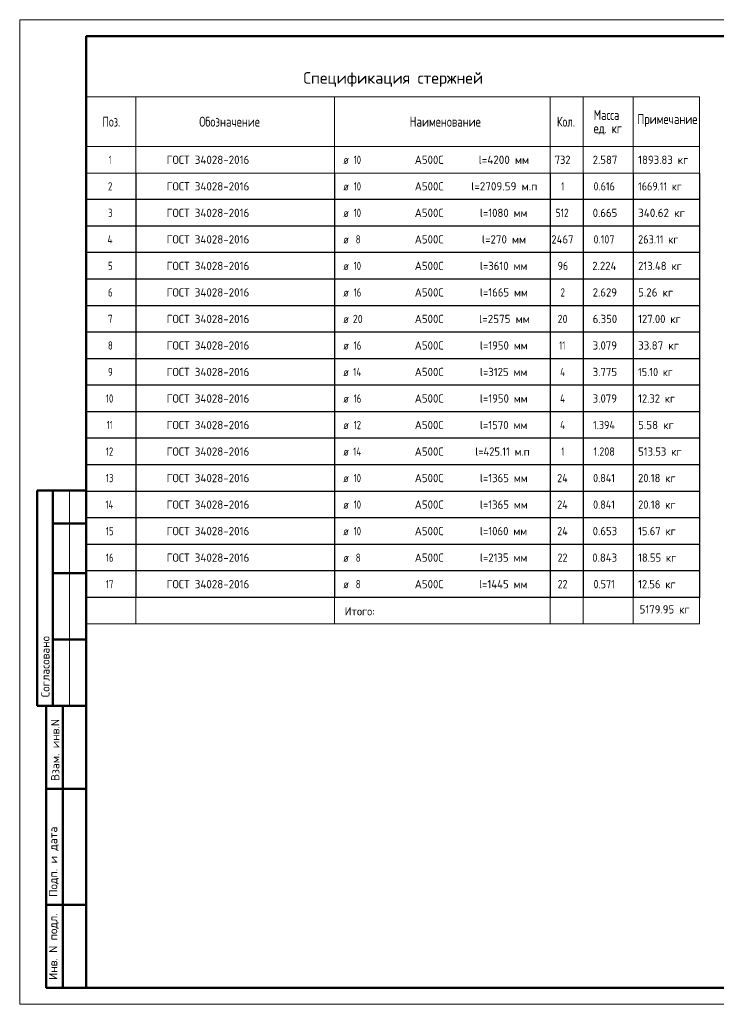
# Model space of a CAD drawing. Header units: millimetres. Extents: x -49773 to 2322955, y -3321 to 58485.
# Tile 101 of 256: x 450293 to 471304, y -1268 to 28432. Entities that reach past the tile are written whole.
import ezdxf

# ---------------------------------------------------------------- set-up
doc = ezdxf.new("R2010")
doc.units = ezdxf.units.MM
doc.layers.add('Standard', color=7, linetype='Continuous', lineweight=25)
doc.styles.add('ISOCPEUR', font='txt')

msp = doc.modelspace()

# ---------------------------------------------------------------- linework, layer by layer
at = {"layer": 'Standard', "color": 7, "linetype": 'Continuous', "lineweight": 13, "transparency": 33554687}
for p, q in [((470793.2, 26105), (452293.2, 26105)), ((452293.2, 26105), (452293.2, 24605)), ((453793.2, 26105), (453793.2, 24605)), ((459793.2, 26105), (459793.2, 24605)), ((466293.2, 26105), (466293.2, 24605)), ((467293.2, 26105), (467293.2, 24605)), ((468793.2, 26105), (468793.2, 24605)), ((470793.2, 26105), (470793.2, 24605)), ((470793.2, 24605), (452293.2, 24605)), ((452293.2, 24605), (452293.2, 23805)), ((453793.2, 24605), (453793.2, 23805)), ((459793.2, 24605), (459793.2, 23805)), ((466293.2, 24605), (466293.2, 23805)), ((467293.2, 24605), (467293.2, 23805)), ((468793.2, 24605), (468793.2, 23805)), ((470793.2, 24605), (470793.2, 23805)), ((470793.2, 23805), (452293.2, 23805)), ((451793.2, 14231.7), (451793.2, 7731.7)), ((452293.2, 11005), (452293.2, 10205)), ((452293.2, 11005), (470793.2, 11005)), ((453793.2, 11005), (453793.2, 10205)), ((459793.2, 11005), (459793.2, 10205)), ((466293.2, 11005), (466293.2, 10205)), ((467293.2, 11005), (467293.2, 10205)), ((468793.2, 11005), (468793.2, 10205)), ((470793.2, 10205), (470793.2, 11005)), ((452293.2, 10205), (470793.2, 10205))]:
    msp.add_line(p, q, dxfattribs=at)
at = {"layer": 'Standard', "color": 7, "linetype": 'Continuous', "lineweight": 25, "transparency": 33554687}
for p, q in [((452293.2, 23805), (452293.2, 23005)), ((453793.2, 23805), (453793.2, 23005)), ((459793.2, 23805), (459793.2, 23005)), ((466293.2, 23805), (466293.2, 23005)), ((467293.2, 23805), (467293.2, 23005)), ((468793.2, 23805), (468793.2, 23005)), ((470793.2, 23805), (470793.2, 23005)), ((470793.2, 23005), (452293.2, 23005)), ((452293.2, 23005), (452293.2, 22205)), ((453793.2, 23005), (453793.2, 22205)), ((459793.2, 23005), (459793.2, 22205)), ((466293.2, 23005), (466293.2, 22205)), ((467293.2, 23005), (467293.2, 22205)), ((468793.2, 23005), (468793.2, 22205)), ((470793.2, 23005), (470793.2, 22205)), ((470793.2, 22205), (452293.2, 22205)), ((452293.2, 22205), (452293.2, 21405)), ((453793.2, 22205), (453793.2, 21405)), ((459793.2, 22205), (459793.2, 21405)), ((466293.2, 22205), (466293.2, 21405)), ((467293.2, 22205), (467293.2, 21405)), ((468793.2, 22205), (468793.2, 21405)), ((470793.2, 22205), (470793.2, 21405)), ((470793.2, 21405), (452293.2, 21405)), ((452293.2, 21405), (452293.2, 20605)), ((453793.2, 21405), (453793.2, 20605)), ((459793.2, 21405), (459793.2, 20605)), ((466293.2, 21405), (466293.2, 20605)), ((467293.2, 21405), (467293.2, 20605)), ((468793.2, 21405), (468793.2, 20605)), ((470793.2, 21405), (470793.2, 20605)), ((470793.2, 20605), (452293.2, 20605)), ((452293.2, 20605), (452293.2, 19805)), ((453793.2, 20605), (453793.2, 19805)), ((459793.2, 20605), (459793.2, 19805)), ((466293.2, 20605), (466293.2, 19805)), ((467293.2, 20605), (467293.2, 19805)), ((468793.2, 20605), (468793.2, 19805)), ((470793.2, 20605), (470793.2, 19805)), ((470793.2, 19805), (452293.2, 19805)), ((452293.2, 19805), (452293.2, 19005)), ((453793.2, 19805), (453793.2, 19005)), ((459793.2, 19805), (459793.2, 19005)), ((466293.2, 19805), (466293.2, 19005)), ((467293.2, 19805), (467293.2, 19005)), ((468793.2, 19805), (468793.2, 19005)), ((470793.2, 19805), (470793.2, 19005)), ((470793.2, 19005), (452293.2, 19005)), ((452293.2, 19005), (452293.2, 18205)), ((453793.2, 19005), (453793.2, 18205)), ((459793.2, 19005), (459793.2, 18205)), ((466293.2, 19005), (466293.2, 18205)), ((467293.2, 19005), (467293.2, 18205)), ((468793.2, 19005), (468793.2, 18205)), ((470793.2, 19005), (470793.2, 18205)), ((470793.2, 18205), (452293.2, 18205)), ((452293.2, 18205), (452293.2, 17405)), ((453793.2, 18205), (453793.2, 17405)), ((459793.2, 18205), (459793.2, 17405)), ((466293.2, 18205), (466293.2, 17405)), ((467293.2, 18205), (467293.2, 17405)), ((468793.2, 18205), (468793.2, 17405)), ((470793.2, 18205), (470793.2, 17405)), ((470793.2, 17405), (452293.2, 17405)), ((452293.2, 17405), (452293.2, 16605)), ((453793.2, 17405), (453793.2, 16605)), ((459793.2, 17405), (459793.2, 16605)), ((466293.2, 17405), (466293.2, 16605)), ((467293.2, 17405), (467293.2, 16605)), ((468793.2, 17405), (468793.2, 16605)), ((470793.2, 17405), (470793.2, 16605)), ((470793.2, 16605), (452293.2, 16605)), ((452293.2, 16605), (452293.2, 15805)), ((453793.2, 16605), (453793.2, 15805)), ((459793.2, 16605), (459793.2, 15805)), ((466293.2, 16605), (466293.2, 15805)), ((467293.2, 16605), (467293.2, 15805)), ((468793.2, 16605), (468793.2, 15805)), ((470793.2, 16605), (470793.2, 15805)), ((470793.2, 15805), (452293.2, 15805)), ((452293.2, 15805), (452293.2, 15005)), ((453793.2, 15805), (453793.2, 15005)), ((459793.2, 15805), (459793.2, 15005)), ((466293.2, 15805), (466293.2, 15005)), ((467293.2, 15805), (467293.2, 15005)), ((468793.2, 15805), (468793.2, 15005)), ((470793.2, 15805), (470793.2, 15005)), ((470793.2, 15005), (452293.2, 15005)), ((452293.2, 15005), (452293.2, 14205)), ((453793.2, 15005), (453793.2, 14205)), ((459793.2, 15005), (459793.2, 14205)), ((466293.2, 15005), (466293.2, 14205)), ((467293.2, 15005), (467293.2, 14205)), ((468793.2, 15005), (468793.2, 14205)), ((470793.2, 15005), (470793.2, 14205)), ((470793.2, 14205), (452293.2, 14205)), ((452293.2, 14205), (452293.2, 13405)), ((453793.2, 14205), (453793.2, 13405)), ((459793.2, 14205), (459793.2, 13405)), ((466293.2, 14205), (466293.2, 13405)), ((467293.2, 14205), (467293.2, 13405)), ((468793.2, 14205), (468793.2, 13405)), ((470793.2, 14205), (470793.2, 13405)), ((470793.2, 13405), (452293.2, 13405)), ((452293.2, 13405), (452293.2, 12605)), ((453793.2, 13405), (453793.2, 12605)), ((459793.2, 13405), (459793.2, 12605)), ((466293.2, 13405), (466293.2, 12605)), ((467293.2, 13405), (467293.2, 12605)), ((468793.2, 13405), (468793.2, 12605)), ((470793.2, 13405), (470793.2, 12605)), ((470793.2, 12605), (452293.2, 12605)), ((452293.2, 12605), (452293.2, 11805)), ((453793.2, 12605), (453793.2, 11805)), ((459793.2, 12605), (459793.2, 11805)), ((466293.2, 12605), (466293.2, 11805)), ((467293.2, 12605), (467293.2, 11805)), ((468793.2, 12605), (468793.2, 11805)), ((470793.2, 12605), (470793.2, 11805)), ((470793.2, 11805), (452293.2, 11805)), ((452293.2, 11805), (452293.2, 11005)), ((453793.2, 11805), (453793.2, 11005)), ((459793.2, 11805), (459793.2, 11005)), ((466293.2, 11805), (466293.2, 11005)), ((467293.2, 11805), (467293.2, 11005)), ((468793.2, 11805), (468793.2, 11005)), ((470793.2, 11805), (470793.2, 11005)), ((470793.2, 11005), (452293.2, 11005))]:
    msp.add_line(p, q, dxfattribs=at)
at = {"layer": 'Standard', "color": 7, "linetype": 'Continuous', "lineweight": 50, "transparency": 33554687}
for p, q in [((452293.2, 14231.7), (450820, 14231.7)), ((450820, 14231.7), (450820, 7731.7)), ((450820, 14231.7), (450820, 7731.7)), ((451293.2, 14231.7), (451293.2, 7731.7)), ((452293.2, 13231.7), (451293.2, 13231.7)), ((452293.2, 11731.7), (451293.2, 11731.7)), ((452293.2, 9731.7), (451293.2, 9731.7)), ((450820, 7731.7), (452293.2, 7731.7)), ((451093.2, -768.3), (451093.2, 7731.7)), ((451093.2, -768.3), (451093.2, 7731.7)), ((451593.2, -768.3), (451593.2, 7731.7)), ((451093.2, 5231.7), (452293.2, 5231.7)), ((451093.2, 1731.7), (452293.2, 1731.7)), ((452293.2, -768.3), (451093.2, -768.3))]:
    msp.add_line(p, q, dxfattribs=at)
at = {"layer": 'Standard', "color": 7, "linetype": 'Continuous', "lineweight": 13, "transparency": 33554687}
msp.add_lwpolyline([(450293.2, -1268.3), (492293.2, -1268.3), (492293.2, 28431.7), (450293.2, 28431.7), (450293.2, -1268.3)], close=True, dxfattribs=at)
at = {"layer": 'Standard', "color": 7, "linetype": 'Continuous', "lineweight": 50, "transparency": 33554687}
msp.add_lwpolyline([(452293.2, 27931.7), (491793.2, 27931.7), (491793.2, -768.3), (452293.2, -768.3), (452293.2, 27931.7)], close=True, dxfattribs=at)

# ---------------------------------------------------------------- texts
at = {"layer": 'Standard', "color": 7, "linetype": 'Continuous', "lineweight": 35, "transparency": 33554687, "insert": (458848.2, 26405), "char_height": 350, "width": 5559.672, "attachment_point": 7, "style": 'ISOCPEUR'}
msp.add_mtext('\\W0.99;Спецификация стержней', dxfattribs=at)
at = {"layer": 'Standard', "color": 7, "linetype": 'Continuous', "lineweight": 25, "transparency": 33554687, "attachment_point": 7, "style": 'ISOCPEUR'}
for s, insert, char_height, width in [('\\W0.76;Масса', (467605.9, 25407.4), 300, 1001.695), ('\\W0.74;Поз.', (452789.6, 25205), 300, 698.385), ('\\W0.78;Обозначение', (455708.9, 25205), 300, 1999.524), ('\\W0.78;Наименование', (462054.5, 25205), 300, 2227.832), ('\\W0.74;Кол.', (466496.5, 25205), 300, 710.583), ('\\W0.78;Примечание', (468924, 25202), 300, 1867.526), ('\\W0.76;ед. кг', (467605.9, 24957.3), 300, 1001.193), ('\\W0.56;1', (452980.7, 24080), 250, 194.425), ('\\W0.96;ГОСТ 34028-2016', (454724, 24080), 250, 2743.715), ('\\W0.82;ø', (460055.1, 24080), 250, 327.202), ('\\W0.75;10', (460365.9, 24080), 250, 393.566), ('\\W0.95;А500С', (462209.2, 24080), 250, 1042.908), ('\\W0.97;l=4200 мм', (464135.7, 24080), 250, 1670.186), ('\\W0.91;732', (466430.7, 24080), 250, 638.625), ('\\W0.94;2.587', (467575.7, 24080), 250, 891.686), ('\\W0.94;1893.83 кг', (468945.7, 24080), 250, 1691.435), ('\\W0.78;2', (452955.7, 23280), 250, 272.004), ('\\W0.96;ГОСТ 34028-2016', (454724, 23280), 250, 2743.715), ('\\W0.82;ø', (460055.1, 23280), 250, 327.202), ('\\W0.75;10', (460365.9, 23280), 250, 393.566), ('\\W0.95;А500С', (462209.2, 23280), 250, 1042.908), ('\\W0.97;l=2709.59 м.п', (463910.7, 23280), 250, 2120.481), ('\\W0.56;1', (466630.7, 23280), 250, 194.444), ('\\W0.88;0.616', (467600.7, 23280), 250, 834.272), ('\\W0.88;1669.11 кг', (468945.7, 23280), 250, 1584.268), ('\\W0.78;3', (452955.7, 22480), 250, 272.004), ('\\W0.96;ГОСТ 34028-2016', (454724, 22480), 250, 2743.715), ('\\W0.82;ø', (460055.1, 22480), 250, 327.202), ('\\W0.75;10', (460365.9, 22480), 250, 393.566), ('\\W0.95;А500С', (462209.2, 22480), 250, 1042.908), ('\\W0.94;l=1080 мм', (464173.2, 22480), 250, 1591.266), ('\\W0.83;512', (466455.7, 22480), 250, 577.927), ('\\W0.94;0.665', (467575.7, 22480), 250, 891.686), ('\\W0.97;340.62 кг', (468945.7, 22480), 250, 1594.838), ('\\W0.80;4', (452943.2, 21680), 250, 299.872), ('\\W0.96;ГОСТ 34028-2016', (454724, 21680), 250, 2743.715), ('\\W0.82;ø', (460055.1, 21680), 250, 327.202), ('\\W0.78;8', (460428.4, 21680), 250, 272.013), ('\\W0.95;А500С', (462209.2, 21680), 250, 1042.908), ('\\W0.96;l=270 мм', (464235.7, 21680), 250, 1469.725), ('\\W0.93;2467', (466330.7, 21680), 250, 841.34), ('\\W0.88;0.107', (467600.7, 21680), 250, 834.272), ('\\W0.90;263.11 кг', (468945.7, 21680), 250, 1461.693), ('\\W0.78;5', (452955.7, 20880), 250, 272.004), ('\\W0.96;ГОСТ 34028-2016', (454724, 20880), 250, 2743.715), ('\\W0.75;10', (460365.9, 20880), 250, 393.566), ('\\W0.95;А500С', (462209.2, 20880), 250, 1042.908), ('\\W0.94;l=3610 мм', (464173.2, 20880), 250, 1591.266), ('\\W0.87;96', (466518.2, 20880), 250, 459.007), ('\\W0.94;2.224', (467563.2, 20880), 250, 916.954), ('\\W0.93;213.48 кг', (468945.7, 20880), 250, 1540.892), ('\\W0.82;ø', (460055.1, 20880), 250, 327.202), ('\\W0.78;6', (452955.7, 20080), 250, 272.004), ('\\W0.96;ГОСТ 34028-2016', (454724, 20080), 250, 2743.715), ('\\W0.82;ø', (460055.1, 20080), 250, 327.202), ('\\W0.75;16', (460365.9, 20080), 250, 393.566), ('\\W0.95;А500С', (462209.2, 20080), 250, 1042.908), ('\\W0.94;l=1665 мм', (464173.2, 20080), 250, 1591.266), ('\\W0.78;2', (466605.7, 20080), 250, 272.004), ('\\W0.94;2.629', (467575.7, 20080), 250, 891.686), ('\\W0.96;5.26 кг', (468945.7, 20080), 250, 1218.74), ('\\W0.78;7', (452955.7, 19280), 250, 272.004), ('\\W0.96;ГОСТ 34028-2016', (454724, 19280), 250, 2743.715), ('\\W0.82;ø', (460055.1, 19280), 250, 327.202), ('\\W0.87;20', (460340.9, 19280), 250, 459.007), ('\\W0.95;А500С', (462209.2, 19280), 250, 1042.908), ('\\W0.97;l=2575 мм', (464148.2, 19280), 250, 1645.083), ('\\W0.87;20', (466518.2, 19280), 250, 459.007), ('\\W0.94;6.350', (467575.7, 19280), 250, 891.686), ('\\W0.93;127.00 кг', (468945.7, 19280), 250, 1515.715), ('\\W0.78;8', (452955.7, 18480), 250, 272.004), ('\\W0.96;ГОСТ 34028-2016', (454724, 18480), 250, 2743.715), ('\\W0.75;16', (460365.9, 18480), 250, 393.566), ('\\W0.95;А500С', (462209.2, 18480), 250, 1042.908), ('\\W0.94;l=1950 мм', (464173.2, 18480), 250, 1591.266), ('\\W0.63;11', (466568.2, 18480), 250, 328.133), ('\\W0.94;3.079', (467575.7, 18480), 250, 891.686), ('\\W0.96;33.87 кг', (468945.7, 18480), 250, 1394.315), ('\\W0.82;ø', (460055.1, 18480), 250, 327.202), ('\\W0.78;9', (452955.7, 17680), 250, 272.004), ('\\W0.96;ГОСТ 34028-2016', (454724, 17680), 250, 2743.715), ('\\W0.82;ø', (460055.1, 17680), 250, 327.202), ('\\W0.76;14', (460353.4, 17680), 250, 420.47), ('\\W0.95;А500С', (462209.2, 17680), 250, 1042.908), ('\\W0.94;l=3125 мм', (464173.2, 17680), 250, 1591.266), ('\\W0.80;4', (466593.2, 17680), 250, 299.854), ('\\W0.94;3.775', (467575.7, 17680), 250, 891.686), ('\\W0.89;15.10 кг', (468945.7, 17680), 250, 1285.188), ('\\W0.75;10', (452893.2, 16880), 250, 393.566), ('\\W0.96;ГОСТ 34028-2016', (454724, 16880), 250, 2743.715), ('\\W0.82;ø', (460055.1, 16880), 250, 327.202), ('\\W0.75;16', (460365.9, 16880), 250, 393.566), ('\\W0.95;А500С', (462209.2, 16880), 250, 1042.908), ('\\W0.94;l=1950 мм', (464173.2, 16880), 250, 1591.266), ('\\W0.80;4', (466593.2, 16880), 250, 299.854), ('\\W0.94;3.079', (467575.7, 16880), 250, 891.686), ('\\W0.92;12.32 кг', (468945.7, 16880), 250, 1339.751), ('\\W0.94;l=1570 мм', (464173.2, 16080), 250, 1591.266), ('\\W0.62;11', (452918.2, 16080), 250, 328.125), ('\\W0.96;ГОСТ 34028-2016', (454724, 16080), 250, 2743.715), ('\\W0.82;ø', (460055.1, 16080), 250, 327.202), ('\\W0.75;12', (460365.9, 16080), 250, 393.566), ('\\W0.95;А500С', (462209.2, 16080), 250, 1042.908), ('\\W0.80;4', (466593.2, 16080), 250, 299.854), ('\\W0.88;1.394', (467588.2, 16080), 250, 859.762), ('\\W0.96;5.58 кг', (468945.7, 16080), 250, 1218.74), ('\\W0.75;12', (452893.2, 15280), 250, 393.566), ('\\W0.96;ГОСТ 34028-2016', (454724, 15280), 250, 2743.715), ('\\W0.82;ø', (460055.1, 15280), 250, 327.202), ('\\W0.76;14', (460353.4, 15280), 250, 420.47), ('\\W0.95;А500С', (462209.2, 15280), 250, 1042.908), ('\\W0.92;l=425.11 м.п', (464035.7, 15280), 250, 1864.143), ('\\W0.56;1', (466630.7, 15280), 250, 194.444), ('\\W0.88;1.208', (467600.7, 15280), 250, 834.272), ('\\W0.93;513.53 кг', (468945.7, 15280), 250, 1515.715), ('\\W0.75;13', (452893.2, 14480), 250, 393.566), ('\\W0.96;ГОСТ 34028-2016', (454724, 14480), 250, 2743.715), ('\\W0.82;ø', (460055.1, 14480), 250, 327.202), ('\\W0.75;10', (460365.9, 14480), 250, 393.566), ('\\W0.95;А500С', (462209.2, 14480), 250, 1042.908), ('\\W0.94;l=1365 мм', (464173.2, 14480), 250, 1591.266), ('\\W0.88;24', (466505.7, 14480), 250, 484.986), ('\\W0.88;0.841', (467588.2, 14480), 250, 859.762), ('\\W0.92;20.18 кг', (468945.7, 14480), 250, 1339.751), ('\\W0.76;14', (452880.7, 13680), 250, 420.462), ('\\W0.96;ГОСТ 34028-2016', (454724, 13680), 250, 2743.715), ('\\W0.82;ø', (460055.1, 13680), 250, 327.202), ('\\W0.75;10', (460365.9, 13680), 250, 393.566), ('\\W0.95;А500С', (462209.2, 13680), 250, 1042.908), ('\\W0.94;l=1365 мм', (464173.2, 13680), 250, 1591.266), ('\\W0.88;24', (466505.7, 13680), 250, 484.986), ('\\W0.88;0.841', (467588.2, 13680), 250, 859.762), ('\\W0.92;20.18 кг', (468945.7, 13680), 250, 1339.751), ('\\W0.75;15', (452893.2, 12880), 250, 393.566), ('\\W0.96;ГОСТ 34028-2016', (454724, 12880), 250, 2743.715), ('\\W0.82;ø', (460055.1, 12880), 250, 327.202), ('\\W0.75;10', (460365.9, 12880), 250, 393.566), ('\\W0.95;А500С', (462209.2, 12880), 250, 1042.908), ('\\W0.94;l=1060 мм', (464173.2, 12880), 250, 1591.266), ('\\W0.88;24', (466505.7, 12880), 250, 484.986), ('\\W0.94;0.653', (467575.7, 12880), 250, 891.686), ('\\W0.92;15.67 кг', (468945.7, 12880), 250, 1339.751), ('\\W0.75;16', (452893.2, 12080), 250, 393.566), ('\\W0.96;ГОСТ 34028-2016', (454724, 12080), 250, 2743.715), ('\\W0.82;ø', (460055.1, 12080), 250, 327.202), ('\\W0.78;8', (460428.4, 12080), 250, 272.013), ('\\W0.95;А500С', (462209.2, 12080), 250, 1042.908), ('\\W0.94;l=2135 мм', (464173.2, 12080), 250, 1591.266), ('\\W0.87;22', (466518.2, 12080), 250, 459.007), ('\\W0.94;0.843', (467563.2, 12080), 250, 916.954), ('\\W0.92;18.55 кг', (468945.7, 12080), 250, 1339.751), ('\\W0.75;17', (452893.2, 11280), 250, 393.566), ('\\W0.96;ГОСТ 34028-2016', (454724, 11280), 250, 2743.715), ('\\W0.82;ø', (460055.1, 11280), 250, 327.202), ('\\W0.78;8', (460428.4, 11280), 250, 272.013), ('\\W0.95;А500С', (462209.2, 11280), 250, 1042.908), ('\\W0.94;l=1445 мм', (464148.2, 11280), 250, 1641.611), ('\\W0.87;22', (466518.2, 11280), 250, 459.007), ('\\W0.88;0.571', (467600.7, 11280), 250, 834.272), ('\\W0.92;12.56 кг', (468945.7, 11280), 250, 1339.751), ('\\W0.95;Итого:', (460092.8, 10461.3), 250, 1143.457), ('\\W0.94;5179.95 кг', (468992.8, 10519.1), 250, 1691.435)]:
    msp.add_mtext(s, dxfattribs=dict(at, insert=insert, char_height=char_height, width=width))
at = {"layer": 'Standard', "color": 7, "linetype": 'Continuous', "lineweight": 50, "transparency": 33554687, "char_height": 250, "attachment_point": 7, "rotation": 90, "style": 'ISOCPEUR'}
for s, insert, width in [('\\A1;{\\fISOCPEUR|i0|b0;\\H250.000000;\\W1.000000;\\C7;Согласовано}\\P', (451193.2, 7993.1), 2071.875), ('\\A1;{\\fISOCPEUR|i0|b0;\\H250.000000;\\W1.000000;\\C7;Взам. инв.N}\\P', (451491.2, 5467.5), 1909.099), ('\\A1;{\\fISOCPEUR|i0|b0;\\H250.000000;\\W1.000000;\\C7;Подп. и дата}\\P', (451467.6, 1973.8), 2197.059), ('\\A1;{\\fISOCPEUR|i0|b0;\\H250.000000;\\W1.000000;\\C7;Инв. N подл.}\\P', (451467.6, -534.3), 2021.795)]:
    msp.add_mtext(s, dxfattribs=dict(at, insert=insert, width=width))

doc.saveas('drawing.dxf')
